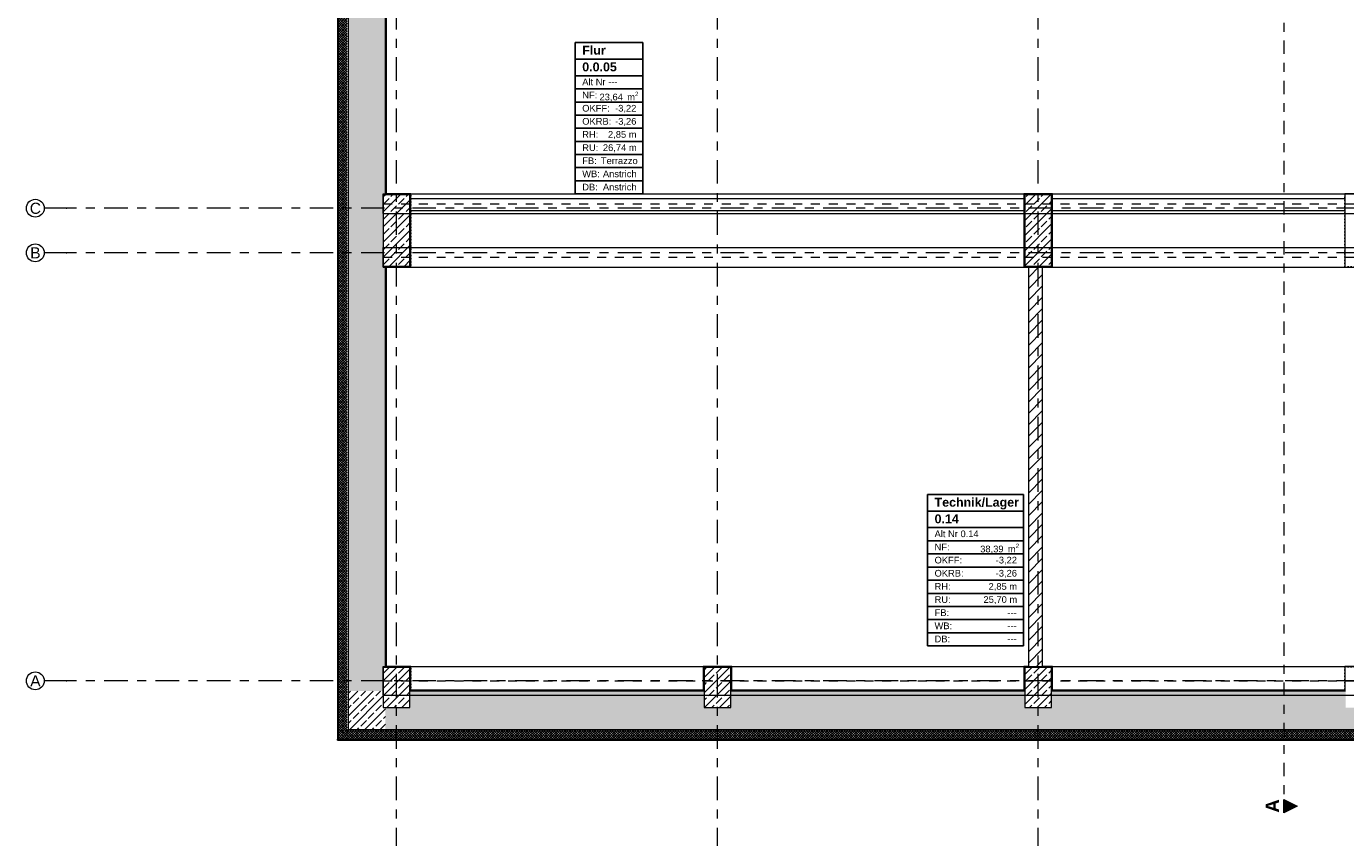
# Model space of a CAD drawing. Header units: metres. Extents: x -3.6 to 84.5, y -11 to 16.8.
# Tile 2 of 34: x -3.6 to 11.2, y -1.2 to 7.9. Entities that reach past the tile are written whole.
import ezdxf

# ---------------------------------------------------------------- set-up
doc = ezdxf.new("R2010")
doc.units = ezdxf.units.M
doc.header["$MEASUREMENT"] = 0
for name, pattern in [('Achse', [0.2, 0.1, -0.05, 0, -0.05]), ('Schnittlinie', [0.3, 0.15, -0.075, 0, -0.075]), ('Strichlinie doppelt', [0.546806, 0.264583, -0.105833, 0.070556, -0.105833]), ('Wipeout_Contour', [1, 0, -1])]:
    doc.linetypes.add(name, pattern=pattern)
for name, color, linetype in [('201a - Marker.Schnitt - optisch Grundriss', 7, 'Continuous'), ('401 - Zone.Raum_ Raumbegrenzung_ Whg.', 7, 'Continuous'), ('451 - Universal.Achsen Raster', 7, 'Continuous'), ('604 - Struktur.Wand Aussen', 7, 'Continuous'), ('605 - Struktur.Wand Innen', 7, 'Continuous'), ('607 - Struktur.Stütze', 7, 'Continuous'), ('608 - Struktur.Träger', 7, 'Continuous')]:
    doc.layers.add(name, color=color, linetype=linetype)
doc.styles.add('ERSTELLTER_STIL_1', font='txt')
doc.styles.add('ERSTELLTER_STIL_2', font='txt')
pattern_1 = [(0, (0, 0), (0, 0.08660254), [0, -0.05]), (0, (0.025, 0.0433), (0, 0.08660254), [0, -0.05])]
pattern_2 = [(45, (0, 0), (-0.014142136, 0.014142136), []), (135, (0, 0), (0.014142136, 0.014142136), [])]
pattern_3 = [(45, (0, 0), (-0.0848528, 0.0848528), []), (45, (-0.04243, 0.04243), (-0.0848528, 0.0848528), [0.09, -0.03])]
pattern_4 = [(45, (0, 0), (-0.01767767, 0.01767767), [0, -0.025])]
pattern_5 = [(315, (0, 0), (0.014142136, 0.014142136), []), (45, (0, 0), (-0.014142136, 0.014142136), [])]

msp = doc.modelspace()

# ---------------------------------------------------------------- hatches: boundary and pattern name
at = {"layer": '201a - Marker.Schnitt - optisch Grundriss', "linetype": 'Continuous', "lineweight": 0, "true_color": 0x000000}
msp.add_hatch(color=18, dxfattribs=at).paths.add_polyline_path([(10.488, -0.93), (10.638, -0.855), (10.488, -0.78)])
at = {"layer": '604 - Struktur.Wand Aussen', "linetype": 'Continuous', "lineweight": 0, "true_color": 0x000000}
h = msp.add_hatch(dxfattribs=at)
h.set_pattern_fill('Verputz_0001', color=18, style=0, pattern_type=2)
h.set_pattern_definition(pattern_1)
h.paths.add_polyline_path([(-0.125, -0.105), (-0.125, -0.105), (-0.125, 13.805), (-0.135, 13.805), (-0.135, -0.105)])
h = msp.add_hatch(dxfattribs=at)
h.set_pattern_fill('Dämmung__hart_2_0001', color=18, style=0, pattern_type=2)
h.set_pattern_definition(pattern_5)
h.paths.add_polyline_path([(-0.027, -0.005), (-0.025, -0.003), (-0.025, 13.705), (-0.125, 13.705), (-0.125, -0.005)])
h = msp.add_hatch(dxfattribs=at)
h.set_pattern_fill('Beton__Stahlbeton_0001', color=18, style=0, pattern_type=2)
h.set_pattern_definition(pattern_3)
h.paths.add_polyline_path([(0.38, 13.34), (-0.015, 13.34), (-0.015, 0.435), (0.38, 0.435), (0.38, 0.7), (0.405, 0.7), (0.405, 5.2), (0.38, 5.2), (0.38, 6), (0.405, 6), (0.405, 8.1), (0.38, 8.1), (0.38, 8.5), (0.405, 8.5), (0.405, 13), (0.38, 13)])
h = msp.add_hatch(dxfattribs=at)
h.set_pattern_fill('Gips_0001', color=18, style=0, pattern_type=2)
h.set_pattern_definition(pattern_4)
h.paths.add_polyline_path([(0.405, 8.09), (0.405, 6.01), (0.415, 6.01), (0.415, 8.09)])
h = msp.add_hatch(dxfattribs=at)
h.set_pattern_fill('Gips_0001', color=18, style=0, pattern_type=2)
h.set_pattern_definition(pattern_4)
h.paths.add_polyline_path([(0.405, 0.71), (0.415, 0.71), (0.415, 5.19), (0.405, 5.19)])
h = msp.add_hatch(dxfattribs=at)
h.set_pattern_fill('Gips_0001', color=18, style=0, pattern_type=2)
h.set_pattern_definition(pattern_4)
h.paths.add_polyline_path([(0.69, 0.435), (3.97, 0.435), (3.97, 0.445), (0.69, 0.445)])
h = msp.add_hatch(dxfattribs=at)
h.set_pattern_fill('Gips_0001', color=18, style=0, pattern_type=2)
h.set_pattern_definition(pattern_4)
h.paths.add_polyline_path([(4.29, 0.445), (4.29, 0.435), (7.57, 0.435), (7.57, 0.445)])
h = msp.add_hatch(dxfattribs=at)
h.set_pattern_fill('Gips_0001', color=18, style=0, pattern_type=2)
h.set_pattern_definition(pattern_4)
h.paths.add_polyline_path([(7.89, 0.445), (7.89, 0.435), (11.17, 0.435), (11.17, 0.445)])
h = msp.add_hatch(dxfattribs=at)
h.set_pattern_fill('Beton__Stahlbeton_0001', color=18, style=0, pattern_type=2)
h.set_pattern_definition(pattern_3)
h.paths.add_polyline_path([(-0.015, 0.435), (-0.015, 0.007), (0.38, 0.409), (0.38, 0.435)])
h = msp.add_hatch(dxfattribs=at)
h.set_pattern_fill('Beton__Stahlbeton_0001', color=18, style=0, pattern_type=2)
h.set_pattern_definition(pattern_3)
h.paths.add_polyline_path([(-0.015, 0.007), (-0.015, 0.005), (0.405, 0.005), (0.405, 0.25), (0.38, 0.25), (0.38, 0.409)])
h = msp.add_hatch(dxfattribs=at)
h.set_pattern_fill('Beton__Stahlbeton_0001', color=18, style=0, pattern_type=2)
h.set_pattern_definition(pattern_3)
h.paths.add_polyline_path([(0.405, 0.005), (14.93, 0.005), (14.93, 0.25), (14.78, 0.25), (14.78, 0.435), (11.48, 0.435), (11.48, 0.25), (11.18, 0.25), (11.18, 0.435), (7.88, 0.435), (7.88, 0.25), (7.58, 0.25), (7.58, 0.435), (4.28, 0.435), (4.28, 0.25), (3.98, 0.25), (3.98, 0.435), (0.68, 0.435), (0.68, 0.25), (0.405, 0.25)])
h = msp.add_hatch(dxfattribs=at)
h.set_pattern_fill('Verputz_0001', color=18, style=0, pattern_type=2)
h.set_pattern_definition(pattern_1)
h.paths.add_polyline_path([(-0.125, -0.105), (-0.135, -0.105), (-0.135, -0.115)])
h = msp.add_hatch(dxfattribs=at)
h.set_pattern_fill('Verputz_0001', color=18, style=0, pattern_type=2)
h.set_pattern_definition(pattern_1)
h.paths.add_polyline_path([(-0.125, -0.105), (-0.135, -0.115), (-0.125, -0.115), (-0.125, -0.105)])
h = msp.add_hatch(dxfattribs=at)
h.set_pattern_fill('Dämmung__hart_2_0001', color=18, style=0, pattern_type=2)
h.set_pattern_definition(pattern_2)
h.paths.add_polyline_path([(-0.125, -0.005), (-0.125, -0.105), (-0.027, -0.005)])
h = msp.add_hatch(dxfattribs=at)
h.set_pattern_fill('Dämmung__hart_2_0001', color=18, style=0, pattern_type=2)
h.set_pattern_definition(pattern_2)
h.paths.add_polyline_path([(-0.025, -0.005), (-0.027, -0.005), (-0.125, -0.105), (-0.125, -0.105), (-0.025, -0.105)])
h = msp.add_hatch(dxfattribs=at)
h.set_pattern_fill('Verputz_0001', color=18, style=0, pattern_type=2)
h.set_pattern_definition(pattern_1)
h.paths.add_polyline_path([(-0.125, -0.115), (14.93, -0.115), (14.93, -0.105), (-0.125, -0.105)])
h = msp.add_hatch(dxfattribs=at)
h.set_pattern_fill('Verputz_0001', color=18, style=0, pattern_type=2)
h.set_pattern_definition(pattern_1)
h.paths.add_polyline_path([(-0.125, -0.105), (-0.125, -0.105), (-0.125, -0.105)])
h = msp.add_hatch(dxfattribs=at)
h.set_pattern_fill('Dämmung__hart_2_0001', color=18, style=0, pattern_type=2)
h.set_pattern_definition(pattern_5)
h.paths.add_polyline_path([(-0.025, -0.003), (-0.027, -0.005), (-0.025, -0.005)])
h = msp.add_hatch(dxfattribs=at)
h.set_pattern_fill('Dämmung__hart_2_0001', color=18, style=0, pattern_type=2)
h.set_pattern_definition(pattern_2)
h.paths.add_polyline_path([(-0.025, -0.105), (14.93, -0.105), (14.93, -0.005), (-0.025, -0.005)])
at = {"layer": '607 - Struktur.Stütze', "linetype": 'Continuous', "lineweight": 0, "true_color": 0x000000}
h = msp.add_hatch(dxfattribs=at)
h.set_pattern_fill('Gips_0001', color=18, style=0, pattern_type=2)
h.set_pattern_definition(pattern_4)
h.paths.add_polyline_path([(0.415, 6.01), (0.405, 6.01), (0.405, 6), (0.415, 6)])
h = msp.add_hatch(dxfattribs=at)
h.set_pattern_fill('Gips_0001', color=18, style=0, pattern_type=2)
h.set_pattern_definition(pattern_4)
h.paths.add_polyline_path([(0.405, 5.19), (0.415, 5.19), (0.415, 5.2), (0.405, 5.2)])
h = msp.add_hatch(dxfattribs=at)
h.set_pattern_fill('Beton__Stahlbeton_0001', color=18, style=0, pattern_type=2)
h.set_pattern_definition(pattern_3)
h.paths.add_polyline_path([(0.38, 0.25), (0.68, 0.25), (0.68, 0.7), (0.38, 0.7)])
h = msp.add_hatch(dxfattribs=at)
h.set_pattern_fill('Gips_0001', color=18, style=0, pattern_type=2)
h.set_pattern_definition(pattern_4)
h.paths.add_polyline_path([(0.415, 0.71), (0.405, 0.71), (0.405, 0.7), (0.415, 0.7)])
h = msp.add_hatch(dxfattribs=at)
h.set_pattern_fill('Gips_0001', color=18, style=0, pattern_type=2)
h.set_pattern_definition(pattern_4)
h.paths.add_polyline_path([(0.415, 0.7), (0.68, 0.7), (0.68, 0.445), (0.69, 0.445), (0.69, 0.71), (0.415, 0.71)])
h = msp.add_hatch(dxfattribs=at)
h.set_pattern_fill('Gips_0001', color=18, style=0, pattern_type=2)
h.set_pattern_definition(pattern_4)
h.paths.add_polyline_path([(4.29, 0.71), (3.97, 0.71), (3.97, 0.445), (3.98, 0.445), (3.98, 0.7), (4.28, 0.7), (4.28, 0.445), (4.29, 0.445)])
h = msp.add_hatch(dxfattribs=at)
h.set_pattern_fill('Beton__Stahlbeton_0001', color=18, style=0, pattern_type=2)
h.set_pattern_definition(pattern_3)
h.paths.add_polyline_path([(3.98, 0.25), (4.28, 0.25), (4.28, 0.7), (3.98, 0.7)])
h = msp.add_hatch(dxfattribs=at)
h.set_pattern_fill('Gips_0001', color=18, style=0, pattern_type=2)
h.set_pattern_definition(pattern_4)
h.paths.add_polyline_path([(11.49, 0.71), (11.17, 0.71), (11.17, 0.445), (11.18, 0.445), (11.18, 0.7), (11.48, 0.7), (11.48, 0.445), (11.49, 0.445)])
h = msp.add_hatch(dxfattribs=at)
h.set_pattern_fill('Gips_0001', color=18, style=0, pattern_type=2)
h.set_pattern_definition(pattern_4)
h.paths.add_polyline_path([(0.68, 0.445), (0.68, 0.435), (0.69, 0.435), (0.69, 0.445)])
h = msp.add_hatch(dxfattribs=at)
h.set_pattern_fill('Gips_0001', color=18, style=0, pattern_type=2)
h.set_pattern_definition(pattern_4)
h.paths.add_polyline_path([(3.97, 0.445), (3.97, 0.435), (3.98, 0.435), (3.98, 0.445)])
h = msp.add_hatch(dxfattribs=at)
h.set_pattern_fill('Gips_0001', color=18, style=0, pattern_type=2)
h.set_pattern_definition(pattern_4)
h.paths.add_polyline_path([(4.29, 0.445), (4.28, 0.445), (4.28, 0.435), (4.29, 0.435)])
h = msp.add_hatch(dxfattribs=at)
h.set_pattern_fill('Gips_0001', color=18, style=0, pattern_type=2)
h.set_pattern_definition(pattern_4)
h.paths.add_polyline_path([(7.57, 0.445), (7.57, 0.435), (7.58, 0.435), (7.58, 0.445)])
h = msp.add_hatch(dxfattribs=at)
h.set_pattern_fill('Gips_0001', color=18, style=0, pattern_type=2)
h.set_pattern_definition(pattern_4)
h.paths.add_polyline_path([(7.89, 0.445), (7.88, 0.445), (7.88, 0.435), (7.89, 0.435)])
h = msp.add_hatch(dxfattribs=at)
h.set_pattern_fill('Gips_0001', color=18, style=0, pattern_type=2)
h.set_pattern_definition(pattern_4)
h.paths.add_polyline_path([(11.17, 0.445), (11.17, 0.435), (11.18, 0.435), (11.18, 0.445)])

# ---------------------------------------------------------------- linework, layer by layer
at = {"layer": '201a - Marker.Schnitt - optisch Grundriss', "color": 7, "linetype": 'Continuous', "lineweight": 13, "flags": 128}
msp.add_lwpolyline([(10.488, -0.93), (10.488, -0.78), (10.638, -0.855)], close=True, dxfattribs=at)
at = {"layer": '401 - Zone.Raum_ Raumbegrenzung_ Whg.', "color": 7, "linetype": 'Continuous', "lineweight": 9}
for p, q in [((3.294, 7.709), (2.534, 7.709)), ((2.534, 7.709), (2.534, 6.01)), ((2.534, 7.709), (3.294, 7.709)), ((2.534, 7.522), (2.534, 7.709)), ((3.294, 6.01), (3.294, 7.709)), ((3.294, 7.709), (3.294, 7.522)), ((3.294, 7.522), (2.534, 7.522)), ((2.534, 7.522), (3.294, 7.522)), ((2.534, 7.336), (2.534, 7.522)), ((3.294, 7.522), (3.294, 7.336)), ((3.294, 7.336), (2.534, 7.336)), ((2.534, 7.336), (3.294, 7.336)), ((2.534, 7.189), (2.534, 7.336)), ((3.294, 7.336), (3.294, 7.189)), ((3.294, 7.189), (2.534, 7.189)), ((2.534, 7.189), (3.294, 7.189)), ((2.534, 7.041), (2.534, 7.189)), ((3.294, 7.189), (3.294, 7.041)), ((3.294, 7.041), (2.534, 7.041)), ((2.534, 7.041), (3.294, 7.041)), ((2.534, 6.894), (2.534, 7.041)), ((3.294, 7.041), (3.294, 6.894)), ((3.294, 6.894), (2.534, 6.894)), ((2.534, 6.894), (3.294, 6.894)), ((2.534, 6.747), (2.534, 6.894)), ((3.294, 6.894), (3.294, 6.747)), ((3.294, 6.747), (2.534, 6.747)), ((2.534, 6.747), (3.294, 6.747)), ((2.534, 6.599), (2.534, 6.747)), ((3.294, 6.747), (3.294, 6.599)), ((3.294, 6.599), (2.534, 6.599)), ((2.534, 6.599), (3.294, 6.599)), ((2.534, 6.452), (2.534, 6.599)), ((3.294, 6.599), (3.294, 6.452)), ((3.294, 6.452), (2.534, 6.452)), ((2.534, 6.452), (3.294, 6.452)), ((2.534, 6.305), (2.534, 6.452)), ((3.294, 6.452), (3.294, 6.305)), ((3.294, 6.305), (2.534, 6.305)), ((2.534, 6.305), (3.294, 6.305)), ((2.534, 6.157), (2.534, 6.305)), ((3.294, 6.305), (3.294, 6.157)), ((3.294, 6.157), (2.534, 6.157)), ((2.534, 6.157), (3.294, 6.157)), ((2.534, 6.01), (2.534, 6.157)), ((3.294, 6.157), (3.294, 6.01)), ((2.534, 6.01), (3.294, 6.01)), ((3.294, 6.01), (2.534, 6.01)), ((7.566, 2.641), (6.489, 2.641)), ((6.489, 2.641), (6.489, 0.942)), ((6.489, 2.641), (7.566, 2.641)), ((6.489, 2.454), (6.489, 2.641)), ((7.566, 0.942), (7.566, 2.641)), ((7.566, 2.641), (7.566, 2.454)), ((7.566, 2.454), (6.489, 2.454)), ((6.489, 2.454), (7.566, 2.454)), ((6.489, 2.268), (6.489, 2.454)), ((7.566, 2.454), (7.566, 2.268)), ((7.566, 2.268), (6.489, 2.268)), ((6.489, 2.268), (7.566, 2.268)), ((6.489, 2.12), (6.489, 2.268)), ((7.566, 2.268), (7.566, 2.12)), ((7.566, 2.12), (6.489, 2.12)), ((6.489, 2.12), (7.566, 2.12)), ((6.489, 1.973), (6.489, 2.12)), ((7.566, 2.12), (7.566, 1.973)), ((7.566, 1.973), (6.489, 1.973)), ((6.489, 1.973), (7.566, 1.973)), ((6.489, 1.826), (6.489, 1.973)), ((7.566, 1.973), (7.566, 1.826)), ((7.566, 1.826), (6.489, 1.826)), ((6.489, 1.826), (7.566, 1.826)), ((6.489, 1.678), (6.489, 1.826)), ((7.566, 1.826), (7.566, 1.678)), ((7.566, 1.678), (6.489, 1.678)), ((6.489, 1.678), (7.566, 1.678)), ((6.489, 1.531), (6.489, 1.678)), ((7.566, 1.678), (7.566, 1.531)), ((7.566, 1.531), (6.489, 1.531)), ((6.489, 1.531), (7.566, 1.531)), ((6.489, 1.384), (6.489, 1.531)), ((7.566, 1.531), (7.566, 1.384)), ((7.566, 1.384), (6.489, 1.384)), ((6.489, 1.384), (7.566, 1.384)), ((6.489, 1.236), (6.489, 1.384)), ((7.566, 1.384), (7.566, 1.236)), ((7.566, 1.236), (6.489, 1.236)), ((6.489, 1.236), (7.566, 1.236)), ((6.489, 1.089), (6.489, 1.236)), ((7.566, 1.236), (7.566, 1.089)), ((7.566, 1.089), (6.489, 1.089)), ((6.489, 1.089), (7.566, 1.089)), ((6.489, 0.942), (6.489, 1.089)), ((7.566, 1.089), (7.566, 0.942)), ((6.489, 0.942), (7.566, 0.942)), ((7.566, 0.942), (6.489, 0.942))]:
    msp.add_line(p, q, dxfattribs=at)
at = {"layer": '451 - Universal.Achsen Raster', "color": 160, "linetype": 'Strichlinie doppelt', "lineweight": 9, "true_color": 0x3232ff}
for p, q in [((0.53, -10.585), (0.53, 16.355)), ((-3.175, 5.85), (-3.425, 5.85)), ((-3.175, 5.35), (-3.425, 5.35)), ((64.935, 5.35), (-3.175, 5.35)), ((-3.175, 0.55), (-3.425, 0.55)), ((64.935, 0.55), (-3.175, 0.55))]:
    msp.add_line(p, q, dxfattribs=at)
at = {"layer": '451 - Universal.Achsen Raster', "color": 160, "linetype": 'Continuous', "lineweight": 9, "true_color": 0x3232ff}
for centre in [(-3.525, 5.85), (-3.525, 5.35), (-3.525, 0.55)]:
    msp.add_circle(centre, 0.1, dxfattribs=at)
at = {"layer": '451 - Universal.Achsen Raster', "color": 160, "linetype": 'Strichlinie doppelt', "lineweight": 9, "true_color": 0x3232ff}
for p in [(-3.175, 5.85), (-3.175, 5.85), (-3.175, 5.35), (-3.175, 5.35), (-3.175, 0.55), (-3.175, 0.55)]:
    msp.add_point(p, dxfattribs=at)
at = {"layer": '604 - Struktur.Wand Aussen', "color": 7, "linetype": 'Continuous', "lineweight": 13}
for p, q in [((-0.125, 13.705), (-0.125, -0.005)), ((3.98, 0.435), (0.68, 0.435)), ((7.58, 0.435), (4.28, 0.435)), ((11.18, 0.435), (7.88, 0.435)), ((-0.015, 0.005), (0.405, 0.005)), ((0.405, 0.005), (14.93, 0.005)), ((-0.125, -0.005), (-0.125, -0.105)), ((-0.125, -0.005), (-0.125, -0.105)), ((-0.125, -0.105), (-0.125, -0.105)), ((-0.125, -0.105), (-0.125, -0.105))]:
    msp.add_line(p, q, dxfattribs=at)
at = {"layer": '604 - Struktur.Wand Aussen', "color": 7, "linetype": 'Continuous', "lineweight": 18}
for p, q in [((-0.015, 13.34), (-0.015, 0.435)), ((0.405, 6), (0.405, 8.1)), ((0.405, 0.7), (0.405, 5.2)), ((-0.015, 0.435), (-0.015, 0.007)), ((-0.015, 0.435), (-0.015, 0.007)), ((-0.015, 0.005), (-0.015, 0.007)), ((-0.015, 0.005), (-0.015, 0.007))]:
    msp.add_line(p, q, dxfattribs=at)
at = {"layer": '604 - Struktur.Wand Aussen', "color": 7, "linetype": 'Continuous', "lineweight": 5}
for p, q in [((-0.125, -0.105), (-0.025, -0.105)), ((-0.025, -0.105), (14.93, -0.105))]:
    msp.add_line(p, q, dxfattribs=at)
at = {"layer": '604 - Struktur.Wand Aussen', "color": 7, "linetype": 'Continuous', "lineweight": 13, "flags": 128}
for points in [[(-0.135, 13.815), (-0.135, -0.105)], [(0.415, 6.01), (0.415, 8.09)], [(0.415, 0.71), (0.415, 5.19)]]:
    msp.add_lwpolyline(points, dxfattribs=at)
at = {"layer": '604 - Struktur.Wand Aussen', "color": 7, "linetype": 'Continuous', "lineweight": 5, "flags": 128}
for points in [[(3.97, 0.445), (0.69, 0.445)], [(7.57, 0.445), (4.29, 0.445)], [(11.17, 0.445), (7.89, 0.445)], [(-0.135, -0.115), (-0.135, -0.105)], [(-0.135, -0.115), (14.93, -0.115)]]:
    msp.add_lwpolyline(points, dxfattribs=at)
at = {"layer": '607 - Struktur.Stütze', "color": 7, "linetype": 'Continuous', "lineweight": 13, "flags": 128}
for points in [[(0.38, 0.25), (0.68, 0.25), (0.68, 0.7), (0.38, 0.7)], [(3.98, 0.25), (4.28, 0.25), (4.28, 0.7), (3.98, 0.7)]]:
    msp.add_lwpolyline(points, close=True, dxfattribs=at)
at = {"layer": '607 - Struktur.Stütze', "color": 7, "linetype": 'Continuous', "lineweight": 5, "flags": 128}
for points in [[(0.69, 0.445), (0.69, 0.71), (0.415, 0.71)], [(4.29, 0.445), (4.29, 0.71), (3.97, 0.71), (3.97, 0.445)], [(11.49, 0.445), (11.49, 0.71), (11.17, 0.71), (11.17, 0.445)]]:
    msp.add_lwpolyline(points, dxfattribs=at)
at = {"layer": '608 - Struktur.Träger', "color": 7, "linetype": 'Continuous', "lineweight": 13}
for p, q in [((0.38, 5.79), (0.38, 6.01)), ((0.38, 5.41), (61.88, 5.41)), ((0.38, 5.19), (0.38, 5.41)), ((0.38, 0.39), (0.38, 0.71)), ((0.38, 0.39), (61.88, 0.39))]:
    msp.add_line(p, q, dxfattribs=at)
at = {"layer": '608 - Struktur.Träger', "color": 7, "linetype": 'Achse', "lineweight": 9}
for p, q in [((0.38, 5.3), (61.88, 5.3)), ((0.38, 0.55), (61.88, 0.55))]:
    msp.add_line(p, q, dxfattribs=at)

# ---------------------------------------------------------------- texts
at = {"layer": '201a - Marker.Schnitt - optisch Grundriss', "color": 7, "lineweight": 13, "insert": (10.432, -0.929), "char_height": 0.15, "attachment_point": 7, "rotation": 90, "style": 'ERSTELLTER_STIL_1'}
msp.add_mtext('\\A1;{\\pql;\\pt0;\\fArial|b1|i0|c0|p38;A}', dxfattribs=at)
at = {"layer": '401 - Zone.Raum_ Raumbegrenzung_ Whg.', "color": 7, "lineweight": 9, "attachment_point": 1}
for s, insert, char_height, style in [('\\A1;{\\pqj;\\pt0;\\fArial|b1|i0|c0|p38;Flur}', (2.613, 7.672), 0.1, 'ERSTELLTER_STIL_1'), ('\\A1;{\\pqj;\\pt0;\\fArial|b1|i0|c0|p38;}', (3.216, 7.694), 0.1, 'ERSTELLTER_STIL_1'), ('\\A1;{\\pql;\\pt0;\\fArial|b1|i0|c0|p38;0.0.05}', (2.613, 7.485), 0.1, 'ERSTELLTER_STIL_1'), ('\\A1;{\\pqj;\\pt0;\\fArial|b1|i0|c0|p38;}', (3.216, 7.508), 0.1, 'ERSTELLTER_STIL_1'), ('\\A1;{\\pqj;\\pt0;\\fArial|b0|i0|c0|p38;Alt Nr ---}', (2.613, 7.304), 0.075, 'ERSTELLTER_STIL_2'), ('\\A1;{\\pqj;\\pt0;\\fArial|b0|i0|c0|p38;}', (3.216, 7.321), 0.075, 'ERSTELLTER_STIL_2'), ('\\A1;{\\pqj;\\pt0;\\fArial|b0|i0|c0|p38;NF: }', (2.613, 7.157), 0.075, 'ERSTELLTER_STIL_2'), ('\\A1;{\\pqj;\\pt0;\\fArial|b0|i0|c0|p38;OKFF: }', (2.613, 7.009), 0.075, 'ERSTELLTER_STIL_2'), ('\\A1;{\\pql;\\pt0,0.05;\\fArial|b0|i0|c0|p38;23,64\\fArial|b0|i0|c0|p38;\\A1{\\H.66x;\\S^  ;}\\fArial|b0|i0|c0|p38; m\\fArial|b0|i0|c0|p38;\\A1{\\H.66x;\\S2^  ;}}', (2.807, 7.157), 0.075, 'ERSTELLTER_STIL_2'), ('\\A1;{\\pqj;\\pt0;\\fArial|b0|i0|c0|p38;-3,22}', (2.982, 7.009), 0.075, 'ERSTELLTER_STIL_2'), ('\\A1;{\\pqj;\\pt0;\\fArial|b0|i0|c0|p38;OKRB: }', (2.613, 6.862), 0.075, 'ERSTELLTER_STIL_2'), ('\\A1;{\\pqj;\\pt0;\\fArial|b0|i0|c0|p38;-3,26}', (2.982, 6.862), 0.075, 'ERSTELLTER_STIL_2'), ('\\A1;{\\pqj;\\pt0;\\fArial|b0|i0|c0|p38;RH: }', (2.613, 6.715), 0.075, 'ERSTELLTER_STIL_2'), ('\\A1;{\\pqj;\\pt0;\\fArial|b0|i0|c0|p38;2,85 m}', (2.902, 6.715), 0.075, 'ERSTELLTER_STIL_2'), ('\\A1;{\\pqj;\\pt0;\\fArial|b0|i0|c0|p38;RU: }', (2.613, 6.567), 0.075, 'ERSTELLTER_STIL_2'), ('\\A1;{\\pqj;\\pt0;\\fArial|b0|i0|c0|p38;26,74 m}', (2.845, 6.567), 0.075, 'ERSTELLTER_STIL_2'), ('\\A1;{\\pqj;\\pt0;\\fArial|b0|i0|c0|p38;FB: }', (2.613, 6.42), 0.075, 'ERSTELLTER_STIL_2'), ('\\A1;{\\pqj;\\pt0;\\fArial|b0|i0|c0|p38;Terrazzo}', (2.822, 6.42), 0.075, 'ERSTELLTER_STIL_2'), ('\\A1;{\\pqj;\\pt0;\\fArial|b0|i0|c0|p38;WB: }', (2.613, 6.273), 0.075, 'ERSTELLTER_STIL_2'), ('\\A1;{\\pqj;\\pt0;\\fArial|b0|i0|c0|p38;Anstrich}', (2.845, 6.273), 0.075, 'ERSTELLTER_STIL_2'), ('\\A1;{\\pqj;\\pt0;\\fArial|b0|i0|c0|p38;DB: }', (2.613, 6.125), 0.075, 'ERSTELLTER_STIL_2'), ('\\A1;{\\pqj;\\pt0;\\fArial|b0|i0|c0|p38;Anstrich}', (2.845, 6.125), 0.075, 'ERSTELLTER_STIL_2'), ('\\A1;{\\pqj;\\pt0;\\fArial|b1|i0|c0|p38;Technik/Lager}', (6.567, 2.603), 0.1, 'ERSTELLTER_STIL_1'), ('\\A1;{\\pqj;\\pt0;\\fArial|b1|i0|c0|p38;}', (7.487, 2.626), 0.1, 'ERSTELLTER_STIL_1'), ('\\A1;{\\pql;\\pt0;\\fArial|b1|i0|c0|p38;0.14}', (6.567, 2.417), 0.1, 'ERSTELLTER_STIL_1'), ('\\A1;{\\pqj;\\pt0;\\fArial|b1|i0|c0|p38;}', (7.487, 2.439), 0.1, 'ERSTELLTER_STIL_1'), ('\\A1;{\\pqj;\\pt0;\\fArial|b0|i0|c0|p38;Alt Nr 0.14}', (6.567, 2.236), 0.075, 'ERSTELLTER_STIL_2'), ('\\A1;{\\pqj;\\pt0;\\fArial|b0|i0|c0|p38;}', (7.487, 2.253), 0.075, 'ERSTELLTER_STIL_2'), ('\\A1;{\\pqj;\\pt0;\\fArial|b0|i0|c0|p38;NF: }', (6.567, 2.088), 0.075, 'ERSTELLTER_STIL_2'), ('\\A1;{\\pqj;\\pt0;\\fArial|b0|i0|c0|p38;OKFF: }', (6.567, 1.941), 0.075, 'ERSTELLTER_STIL_2'), ('\\A1;{\\pql;\\pt0,0.05;\\fArial|b0|i0|c0|p38;38,39\\fArial|b0|i0|c0|p38;\\A1{\\H.66x;\\S^  ;}\\fArial|b0|i0|c0|p38; m\\fArial|b0|i0|c0|p38;\\A1{\\H.66x;\\S2^  ;}}', (7.079, 2.088), 0.075, 'ERSTELLTER_STIL_2'), ('\\A1;{\\pqj;\\pt0;\\fArial|b0|i0|c0|p38;-3,22}', (7.253, 1.941), 0.075, 'ERSTELLTER_STIL_2'), ('\\A1;{\\pqj;\\pt0;\\fArial|b0|i0|c0|p38;OKRB: }', (6.567, 1.794), 0.075, 'ERSTELLTER_STIL_2'), ('\\A1;{\\pqj;\\pt0;\\fArial|b0|i0|c0|p38;-3,26}', (7.253, 1.794), 0.075, 'ERSTELLTER_STIL_2'), ('\\A1;{\\pqj;\\pt0;\\fArial|b0|i0|c0|p38;RH: }', (6.567, 1.646), 0.075, 'ERSTELLTER_STIL_2'), ('\\A1;{\\pqj;\\pt0;\\fArial|b0|i0|c0|p38;2,85 m}', (7.173, 1.646), 0.075, 'ERSTELLTER_STIL_2'), ('\\A1;{\\pqj;\\pt0;\\fArial|b0|i0|c0|p38;RU: }', (6.567, 1.499), 0.075, 'ERSTELLTER_STIL_2'), ('\\A1;{\\pqj;\\pt0;\\fArial|b0|i0|c0|p38;25,70 m}', (7.116, 1.499), 0.075, 'ERSTELLTER_STIL_2'), ('\\A1;{\\pqj;\\pt0;\\fArial|b0|i0|c0|p38;FB: }', (6.567, 1.352), 0.075, 'ERSTELLTER_STIL_2'), ('\\A1;{\\pqj;\\pt0;\\fArial|b0|i0|c0|p38;WB: }', (6.567, 1.204), 0.075, 'ERSTELLTER_STIL_2'), ('\\A1;{\\pqj;\\pt0;\\fArial|b0|i0|c0|p38;---}', (7.384, 1.352), 0.075, 'ERSTELLTER_STIL_2'), ('\\A1;{\\pqj;\\pt0;\\fArial|b0|i0|c0|p38;DB: }', (6.567, 1.057), 0.075, 'ERSTELLTER_STIL_2'), ('\\A1;{\\pqj;\\pt0;\\fArial|b0|i0|c0|p38;---}', (7.384, 1.204), 0.075, 'ERSTELLTER_STIL_2'), ('\\A1;{\\pqj;\\pt0;\\fArial|b0|i0|c0|p38;---}', (7.384, 1.057), 0.075, 'ERSTELLTER_STIL_2')]:
    msp.add_mtext(s, dxfattribs=dict(at, insert=insert, char_height=char_height, style=style))
at = {"layer": '451 - Universal.Achsen Raster', "color": 160, "lineweight": 9, "true_color": 0x3232ff, "char_height": 0.125, "attachment_point": 1, "style": 'ERSTELLTER_STIL_2'}
for s, insert in [('\\A1;{\\pql;\\pt0;\\fArial|b0|i0|c0|p38;C}', (-3.587, 5.912)), ('\\A1;{\\pql;\\pt0;\\fArial|b0|i0|c0|p38;B}', (-3.582, 5.412)), ('\\A1;{\\pql;\\pt0;\\fArial|b0|i0|c0|p38;A}', (-3.582, 0.612))]:
    msp.add_mtext(s, dxfattribs=dict(at, insert=insert))

# ---------------------------------------------------------------- wipeouts: each hides what was drawn before it
at = {"color": 254, "linetype": 'Wipeout_Contour', "lineweight": 0, "ltscale": 44.856153}
msp.add_wipeout([(7.89, 5.825), (11.17, 5.825), (11.17, 5.955), (7.89, 5.955)], dxfattribs=at).dxf.layer = '605 - Struktur.Wand Innen'

# ---------------------------------------------------------------- next in the draw order: hatches: boundary and pattern name
at = {"layer": '607 - Struktur.Stütze', "linetype": 'Continuous', "lineweight": 0, "true_color": 0x000000}
h = msp.add_hatch(dxfattribs=at)
h.set_pattern_fill('Gips_0001', color=18, style=0, pattern_type=2)
h.set_pattern_definition(pattern_4)
h.paths.add_polyline_path([(11.17, 6.01), (11.17, 5.19), (11.49, 5.19), (11.49, 6.01)])
h.paths.add_polyline_path([(11.18, 5.2), (11.18, 6), (11.48, 6), (11.48, 5.2)], flags=0)

# ---------------------------------------------------------------- next in the draw order: linework, layer by layer
at = {"layer": '201a - Marker.Schnitt - optisch Grundriss', "color": 7, "linetype": 'Schnittlinie', "lineweight": 13}
msp.add_line((10.488, 14.48), (10.488, -0.78), dxfattribs=at)
at = {"layer": '605 - Struktur.Wand Innen', "color": 7, "linetype": 'Continuous', "lineweight": 13, "flags": 128}
for points in [[(11.17, 5.955), (7.89, 5.955)], [(7.89, 5.825), (11.17, 5.825)]]:
    msp.add_lwpolyline(points, dxfattribs=at)
at = {"layer": '607 - Struktur.Stütze', "color": 7, "linetype": 'Continuous', "lineweight": 5, "flags": 128}
msp.add_lwpolyline([(11.17, 6.01), (11.17, 5.19), (11.49, 5.19), (11.49, 6.01)], close=True, dxfattribs=at)

# ---------------------------------------------------------------- next in the draw order: wipeouts: each hides what was drawn before it
at = {"color": 254, "linetype": 'Wipeout_Contour', "lineweight": 0, "ltscale": 30.732011}
msp.add_wipeout([(0.69, 5.825), (7.57, 5.825), (7.57, 5.955), (0.69, 5.955)], dxfattribs=at).dxf.layer = '605 - Struktur.Wand Innen'
at = {"color": 254, "linetype": 'Wipeout_Contour', "lineweight": 0, "ltscale": 33.935399}
msp.add_wipeout([(7.62, 0.7), (7.78, 0.7), (7.78, 5.2), (7.62, 5.2)], dxfattribs=at).dxf.layer = '605 - Struktur.Wand Innen'

# ---------------------------------------------------------------- next in the draw order: hatches: boundary and pattern name
at = {"layer": '605 - Struktur.Wand Innen', "linetype": 'Continuous', "lineweight": 0, "true_color": 0x000000}
h = msp.add_hatch(dxfattribs=at)
h.set_pattern_fill('MW_Ziegel_0001', color=18, style=0, pattern_type=2)
h.set_pattern_definition([(45, (0, 0), (-0.0636396, 0.0636396), [])])
h.paths.add_polyline_path([(7.62, 0.7), (7.78, 0.7), (7.78, 5.2), (7.62, 5.2)])
at = {"layer": '607 - Struktur.Stütze', "linetype": 'Continuous', "lineweight": 0, "true_color": 0x000000}
h = msp.add_hatch(dxfattribs=at)
h.set_pattern_fill('Beton__Stahlbeton_0001', color=18, style=0, pattern_type=2)
h.set_pattern_definition(pattern_3)
h.paths.add_polyline_path([(0.38, 5.2), (0.68, 5.2), (0.68, 6), (0.38, 6)])
h = msp.add_hatch(dxfattribs=at)
h.set_pattern_fill('Gips_0001', color=18, style=0, pattern_type=2)
h.set_pattern_definition(pattern_4)
h.paths.add_polyline_path([(0.415, 6), (0.68, 6), (0.68, 5.2), (0.415, 5.2), (0.415, 5.19), (0.69, 5.19), (0.69, 6.01), (0.415, 6.01)])
h = msp.add_hatch(dxfattribs=at)
h.set_pattern_fill('Gips_0001', color=18, style=0, pattern_type=2)
h.set_pattern_definition(pattern_4)
h.paths.add_polyline_path([(7.89, 6.01), (7.57, 6.01), (7.57, 5.19), (7.62, 5.19), (7.62, 5.2), (7.58, 5.2), (7.58, 6), (7.88, 6), (7.88, 5.2), (7.78, 5.2), (7.78, 5.19), (7.89, 5.19)])
h = msp.add_hatch(dxfattribs=at)
h.set_pattern_fill('Beton__Stahlbeton_0001', color=18, style=0, pattern_type=2)
h.set_pattern_definition(pattern_3)
h.paths.add_polyline_path([(7.58, 5.2), (7.88, 5.2), (7.88, 6), (7.58, 6)])
h = msp.add_hatch(dxfattribs=at)
h.set_pattern_fill('Gips_0001', color=18, style=0, pattern_type=2)
h.set_pattern_definition(pattern_4)
h.paths.add_polyline_path([(7.62, 0.71), (7.57, 0.71), (7.57, 0.445), (7.58, 0.445), (7.58, 0.7), (7.62, 0.7)])
h = msp.add_hatch(dxfattribs=at)
h.set_pattern_fill('Beton__Stahlbeton_0001', color=18, style=0, pattern_type=2)
h.set_pattern_definition(pattern_3)
h.paths.add_polyline_path([(7.58, 0.25), (7.88, 0.25), (7.88, 0.7), (7.58, 0.7)])
h = msp.add_hatch(dxfattribs=at)
h.set_pattern_fill('Gips_0001', color=18, style=0, pattern_type=2)
h.set_pattern_definition(pattern_4)
h.paths.add_polyline_path([(7.89, 0.71), (7.78, 0.71), (7.78, 0.7), (7.88, 0.7), (7.88, 0.445), (7.89, 0.445)])

# ---------------------------------------------------------------- next in the draw order: linework, layer by layer
at = {"layer": '451 - Universal.Achsen Raster', "color": 160, "linetype": 'Strichlinie doppelt', "lineweight": 9, "true_color": 0x3232ff}
for p, q in [((4.13, -10.585), (4.13, 16.355)), ((7.73, -10.585), (7.73, 16.355)), ((64.935, 5.85), (-3.175, 5.85))]:
    msp.add_line(p, q, dxfattribs=at)
at = {"layer": '605 - Struktur.Wand Innen', "color": 7, "linetype": 'Continuous', "lineweight": 13, "flags": 128}
for points in [[(7.57, 5.955), (0.69, 5.955)], [(0.69, 5.825), (7.57, 5.825)]]:
    msp.add_lwpolyline(points, dxfattribs=at)
at = {"layer": '605 - Struktur.Wand Innen', "color": 7, "linetype": 'Continuous', "lineweight": 18, "flags": 128}
for points in [[(7.62, 5.2), (7.62, 0.7)], [(7.78, 0.7), (7.78, 5.2)]]:
    msp.add_lwpolyline(points, dxfattribs=at)
at = {"layer": '607 - Struktur.Stütze', "color": 7, "linetype": 'Continuous', "lineweight": 13, "flags": 128}
for points in [[(0.38, 5.2), (0.68, 5.2), (0.68, 6), (0.38, 6)], [(7.58, 5.2), (7.88, 5.2), (7.88, 6), (7.58, 6)], [(7.58, 0.25), (7.88, 0.25), (7.88, 0.7), (7.58, 0.7)]]:
    msp.add_lwpolyline(points, close=True, dxfattribs=at)
at = {"layer": '607 - Struktur.Stütze', "color": 7, "linetype": 'Continuous', "lineweight": 5, "flags": 128}
for points in [[(0.415, 5.19), (0.69, 5.19), (0.69, 6.01), (0.415, 6.01)], [(7.78, 5.19), (7.89, 5.19), (7.89, 6.01), (7.57, 6.01), (7.57, 5.19), (7.62, 5.19)], [(7.62, 0.71), (7.57, 0.71), (7.57, 0.445)], [(7.89, 0.445), (7.89, 0.71), (7.78, 0.71)]]:
    msp.add_lwpolyline(points, dxfattribs=at)
at = {"layer": '608 - Struktur.Träger', "color": 7, "linetype": 'Continuous', "lineweight": 13}
for p, q in [((0.38, 6.01), (61.88, 6.01)), ((0.38, 5.79), (61.88, 5.79)), ((0.38, 5.19), (61.88, 5.19)), ((0.38, 0.71), (61.88, 0.71))]:
    msp.add_line(p, q, dxfattribs=at)
at = {"layer": '608 - Struktur.Träger', "color": 7, "linetype": 'Achse', "lineweight": 9}
msp.add_line((0.38, 5.9), (61.88, 5.9), dxfattribs=at)

doc.saveas('drawing.dxf')
